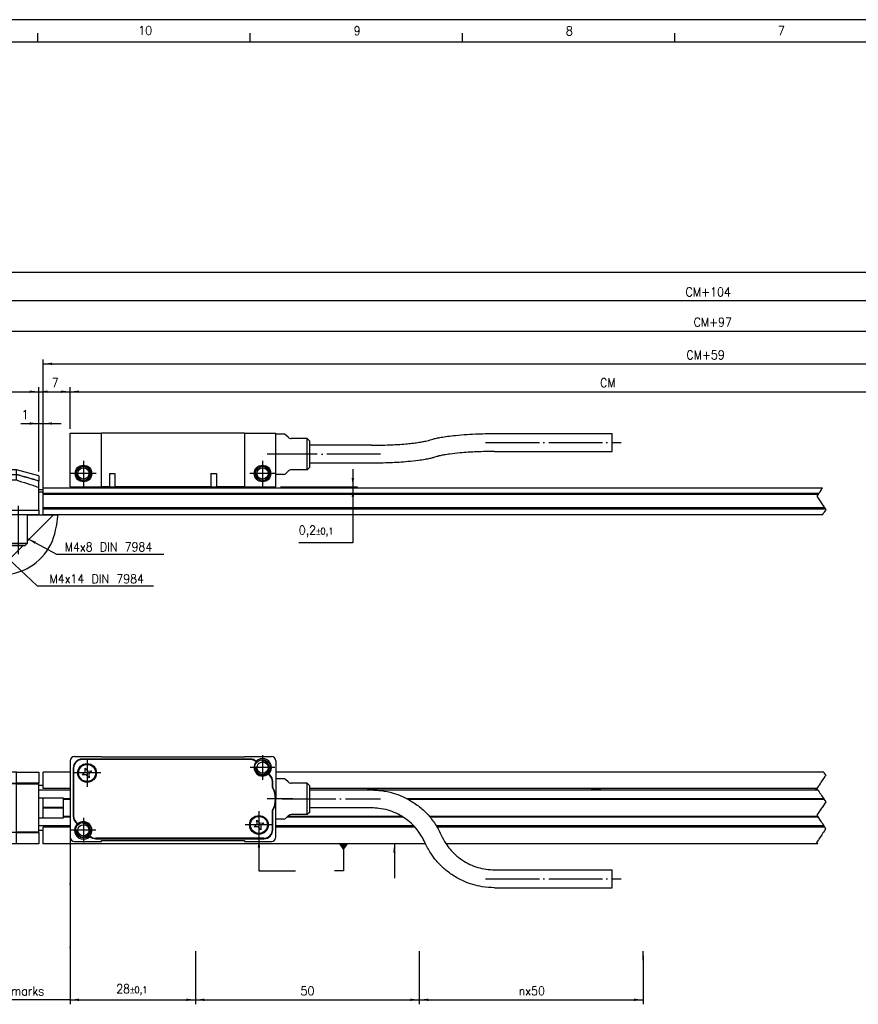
# Model space of a CAD drawing. Header units: millimetres. Extents: x -85 to 1903, y -72 to 348.
# Tile 3 of 9: x 25 to 212, y 128 to 348. Entities that reach past the tile are written whole.
import ezdxf

# ---------------------------------------------------------------- set-up
doc = ezdxf.new("R2010")
doc.units = ezdxf.units.MM
doc.linetypes.add('DOT_CENTER', pattern=[14, 12, -1, 0, -1])
doc.layers.add('1', color=7, linetype='Continuous')
doc.styles.add('CONVERTER_11', font='txt.shx', dxfattribs={"width": 0.9})
doc.dimstyles.new('ME10_DIM_16', dxfattribs={"dimtxt": 2, "dimasz": 2, "dimexe": 1, "dimexo": 1, "dimgap": 1, "dimtad": 1, "dimdsep": 46, "dimtxsty": 'CONVERTER_11', "dimsah": 1, "dimcen": 0.09, "dimclrd": 2, "dimclre": 2, "dimclrt": 2, "dimadec": 0, "dimazin": 0, "dimtfac": 1, "dimtdec": 4, "dimtix": 1, "dimtmove": 0, "dimatfit": 3, "dimfxl": 1, "dimtolj": 1, "dimtzin": 0, "dimarcsym": 0})
doc.dimstyles.new('ME10_DIM_17', dxfattribs={"dimtxt": 2, "dimasz": 2, "dimexe": 1, "dimexo": 1, "dimgap": 1, "dimtad": 1, "dimdsep": 46, "dimtxsty": 'CONVERTER_11', "dimsah": 1, "dimcen": 0.09, "dimclrd": 2, "dimclre": 2, "dimclrt": 2, "dimadec": 0, "dimazin": 0, "dimtfac": 1, "dimtdec": 4, "dimtix": 1, "dimtmove": 0, "dimatfit": 3, "dimfxl": 1, "dimtolj": 1, "dimtzin": 0, "dimarcsym": 0})
doc.dimstyles.new('ME10_DIM_18', dxfattribs={"dimtxt": 2, "dimasz": 2, "dimexe": 1, "dimexo": 1, "dimgap": 1, "dimtad": 1, "dimdsep": 46, "dimtxsty": 'CONVERTER_11', "dimsah": 1, "dimcen": 0.09, "dimclrd": 2, "dimclre": 2, "dimclrt": 2, "dimadec": 0, "dimazin": 0, "dimtfac": 1, "dimtdec": 4, "dimtix": 1, "dimtmove": 0, "dimatfit": 3, "dimfxl": 1, "dimtolj": 1, "dimtzin": 0, "dimarcsym": 0})
doc.dimstyles.new('ME10_DIM_19', dxfattribs={"dimtxt": 2, "dimasz": 2, "dimexe": 1, "dimexo": 1, "dimgap": 1, "dimtad": 1, "dimdsep": 46, "dimtxsty": 'CONVERTER_11', "dimsah": 1, "dimcen": 0.09, "dimclrd": 2, "dimclre": 2, "dimclrt": 2, "dimadec": 0, "dimazin": 0, "dimtfac": 1, "dimtdec": 4, "dimtix": 1, "dimtmove": 0, "dimatfit": 3, "dimfxl": 1, "dimtolj": 1, "dimtzin": 0, "dimarcsym": 0})
doc.dimstyles.new('ME10_DIM_22', dxfattribs={"dimtxt": 2, "dimasz": 2, "dimexe": 1, "dimexo": 1, "dimgap": 1, "dimtad": 1, "dimtih": 1, "dimtoh": 1, "dimdsep": 46, "dimtxsty": 'CONVERTER_11', "dimsah": 1, "dimcen": 0.09, "dimclrd": 2, "dimclre": 2, "dimclrt": 2, "dimadec": 0, "dimazin": 0, "dimtol": 1, "dimtp": 0.1, "dimtm": 0.1, "dimtfac": 0.75, "dimtdec": 0, "dimtix": 1, "dimtmove": 1, "dimatfit": 3, "dimfxl": 1, "dimtolj": 1, "dimtzin": 0, "dimarcsym": 0})
doc.dimstyles.new('ME10_DIM_23', dxfattribs={"dimtxt": 2, "dimasz": 2, "dimexe": 1, "dimexo": 1, "dimgap": 1, "dimtad": 1, "dimdsep": 46, "dimtxsty": 'CONVERTER_11', "dimsah": 1, "dimcen": 0.09, "dimclrd": 2, "dimclre": 2, "dimclrt": 2, "dimadec": 0, "dimazin": 0, "dimtfac": 1, "dimtdec": 4, "dimtix": 1, "dimtmove": 0, "dimatfit": 3, "dimfxl": 1, "dimtolj": 1, "dimtzin": 0, "dimarcsym": 0})
doc.dimstyles.new('ME10_DIM_24', dxfattribs={"dimtxt": 2, "dimasz": 2, "dimexe": 1, "dimexo": 1, "dimgap": 1, "dimtad": 1, "dimdsep": 46, "dimtxsty": 'CONVERTER_11', "dimsah": 1, "dimcen": 0.09, "dimclrd": 2, "dimclre": 2, "dimclrt": 2, "dimadec": 0, "dimazin": 0, "dimtfac": 1, "dimtdec": 4, "dimtix": 1, "dimtmove": 0, "dimatfit": 3, "dimfxl": 1, "dimtolj": 1, "dimtzin": 0, "dimarcsym": 0})
doc.dimstyles.new('ME10_DIM_25', dxfattribs={"dimtxt": 2, "dimasz": 2, "dimexe": 1, "dimexo": 1, "dimgap": 1, "dimtad": 1, "dimdsep": 46, "dimtxsty": 'CONVERTER_11', "dimsah": 1, "dimcen": 0.09, "dimclrd": 2, "dimclre": 2, "dimclrt": 2, "dimadec": 0, "dimazin": 0, "dimtfac": 1, "dimtdec": 4, "dimtix": 1, "dimtmove": 0, "dimatfit": 3, "dimfxl": 1, "dimtolj": 1, "dimtzin": 0, "dimarcsym": 0})
doc.dimstyles.new('ME10_DIM_26', dxfattribs={"dimtxt": 2, "dimasz": 2, "dimexe": 1, "dimexo": 1, "dimgap": 1, "dimtad": 1, "dimdsep": 46, "dimtxsty": 'CONVERTER_11', "dimsah": 1, "dimcen": 0.09, "dimclrd": 2, "dimclre": 2, "dimclrt": 2, "dimadec": 0, "dimazin": 0, "dimtfac": 1, "dimtdec": 4, "dimtix": 1, "dimtmove": 0, "dimatfit": 3, "dimfxl": 1, "dimtolj": 1, "dimtzin": 0, "dimarcsym": 0})
doc.dimstyles.new('ME10_DIM_40', dxfattribs={"dimtxt": 2, "dimasz": 2, "dimexe": 1, "dimexo": 1, "dimgap": 1, "dimtad": 1, "dimdsep": 46, "dimtxsty": 'CONVERTER_11', "dimsah": 1, "dimcen": 0.09, "dimclrd": 2, "dimclre": 2, "dimclrt": 2, "dimadec": 0, "dimazin": 0, "dimtol": 1, "dimtp": 0.1, "dimtm": 0.1, "dimtfac": 0.75, "dimtdec": 0, "dimtix": 1, "dimtmove": 0, "dimatfit": 3, "dimfxl": 1, "dimtolj": 1, "dimtzin": 0, "dimarcsym": 0})
doc.dimstyles.new('ME10_DIM_41', dxfattribs={"dimtxt": 2, "dimasz": 2, "dimexe": 1, "dimexo": 1, "dimgap": 1, "dimtad": 1, "dimdsep": 46, "dimtxsty": 'CONVERTER_11', "dimsah": 1, "dimcen": 0.09, "dimclrd": 2, "dimclre": 2, "dimclrt": 2, "dimadec": 0, "dimazin": 0, "dimtfac": 1, "dimtdec": 4, "dimtix": 1, "dimtmove": 0, "dimatfit": 3, "dimfxl": 1, "dimtolj": 1, "dimtzin": 0, "dimarcsym": 0})
doc.dimstyles.new('ME10_DIM_42', dxfattribs={"dimtxt": 2, "dimasz": 2, "dimexe": 1, "dimexo": 1, "dimgap": 1, "dimtad": 1, "dimdsep": 46, "dimtxsty": 'CONVERTER_11', "dimsah": 1, "dimcen": 0.09, "dimclrd": 2, "dimclre": 2, "dimclrt": 2, "dimadec": 0, "dimazin": 0, "dimtfac": 1, "dimtdec": 4, "dimtix": 1, "dimtmove": 0, "dimatfit": 3, "dimfxl": 1, "dimtolj": 1, "dimtzin": 0, "dimarcsym": 0})
doc.dimstyles.get("Standard").update_dxf_attribs({"dimtxt": 0.18, "dimasz": 0.18, "dimexe": 0.18, "dimexo": 0.0625, "dimgap": 0.09, "dimtad": 0, "dimtih": 1, "dimtoh": 1, "dimdec": 4, "dimzin": 0, "dimdsep": 46, "dimtxsty": 'Standard', "dimcen": 0.09, "dimadec": 0, "dimazin": 0, "dimtfac": 1, "dimtdec": 4, "dimtofl": 0, "dimtmove": 0, "dimatfit": 3, "dimfxl": 1, "dimtolj": 1, "dimtzin": 0, "dimarcsym": 0})

# ---------------------------------------------------------------- blocks, each defined once
blk = doc.blocks.new('CABEZA_REGLA_EXPOSED__4', base_point=(36, 243.6))
at = {"color": 7, "linetype": 'Continuous'}
for p, q in [((36, 243.6), (36, 255.6)), ((36, 255.6), (43, 255.6)), ((43, 243.6), (43, 255.6)), ((75, 255.6), (43, 255.6)), ((75, 255.6), (75, 243.6)), ((75, 255.6), (82, 255.6)), ((82, 255.4), (82, 255.6)), ((82, 246.4), (82, 255.4)), ((83.79, 255.4), (82, 255.4)), ((84.71, 254.69), (84.15, 255.25)), ((130.84, 255.52), (157.09, 255.52)), ((157.09, 251.54), (157.09, 255.52)), ((89, 254.4), (85.41, 254.4)), ((89.5, 253.9), (89, 254.4)), ((89, 247.4), (89, 254.4)), ((89.5, 253.9), (89.5, 247.9)), ((103.34, 252.9), (89.5, 252.9)), ((130.84, 251.52), (157.09, 251.52)), ((157.09, 251.52), (157.09, 251.54)), ((103.34, 248.9), (89.5, 248.9)), ((44.78, 246.6), (46.02, 246.6)), ((44.78, 246.6), (44.78, 243.6)), ((46.02, 246.6), (46.02, 243.6)), ((67.48, 246.6), (68.72, 246.6)), ((67.48, 246.6), (67.48, 243.6)), ((68.72, 246.6), (68.72, 243.6)), ((83.79, 246.4), (82, 246.4)), ((82, 243.6), (82, 246.4)), ((84.71, 247.11), (84.15, 246.55)), ((89, 247.4), (85.41, 247.4)), ((89.5, 247.9), (89, 247.4)), ((36, 243.6), (43, 243.6)), ((44.78, 243.6), (43, 243.6)), ((44.78, 243.6), (46.02, 243.6)), ((67.48, 243.6), (46.02, 243.6)), ((67.48, 243.6), (68.72, 243.6)), ((75, 243.6), (68.72, 243.6)), ((75, 243.6), (82, 243.6))]:
    blk.add_line(p, q, dxfattribs=at)
for centre, radius in [((39, 246.6), 1.85), ((39, 246.6), 1.6), ((39, 246.6), 1.25), ((79, 246.6), 1.85), ((79, 246.6), 1.6), ((79, 246.6), 1.25)]:
    blk.add_circle(centre, radius, dxfattribs=at)
for centre, radius, start, end in [((83.79, 254.9), 0.5, 45, 90), ((85.41, 255.4), 1, 225, 270), ((83.79, 246.9), 0.5, 270, 315), ((85.41, 246.4), 1, 90, 135)]:
    blk.add_arc(centre, radius, start, end, dxfattribs=at)
for points, knots in [([(116.46, 254.11), (116.66, 254.17), (117.11, 254.31), (117.92, 254.5), (119.01, 254.72), (120.42, 254.93), (122.36, 255.16), (124.64, 255.34), (127.04, 255.46), (129.1, 255.51), (130.32, 255.52), (130.84, 255.52)], [0, 0, 0, 0, 0.62921, 1.420102, 2.48505, 3.957263, 5.711348, 8.336658, 10.820159, 12.928802, 14.497554, 14.497554, 14.497554, 14.497554]), ([(103.34, 252.9), (104.18, 252.91), (105.68, 252.92), (107.65, 252.99), (109.36, 253.08), (110.86, 253.19), (112.22, 253.33), (113.42, 253.48), (114.47, 253.64), (115.39, 253.82), (116, 253.97), (116.33, 254.07), (116.46, 254.11)], [0, 0, 0, 0, 2.5135, 4.508223, 5.906104, 7.65506, 9.017423, 10.000152, 11.30886, 12.197549, 12.794715, 13.209831, 13.209831, 13.209831, 13.209831]), ([(130.84, 251.52), (130.01, 251.51), (128.5, 251.5), (126.54, 251.43), (124.8, 251.33), (122.97, 251.2), (121.18, 251), (119.71, 250.78), (118.8, 250.6), (118.18, 250.45), (117.86, 250.35), (117.72, 250.31)], [0, 0, 0, 0, 2.5135, 4.508223, 5.906104, 7.729569, 10.000007, 11.308715, 12.197405, 12.79457, 13.209686, 13.209686, 13.209686, 13.209686]), ([(117.72, 250.31), (117.52, 250.25), (117.07, 250.11), (116.27, 249.91), (115.18, 249.7), (113.55, 249.45), (111.61, 249.24), (109.67, 249.09), (107.82, 248.99), (105.77, 248.92), (104.21, 248.91), (103.34, 248.9)], [0, 0, 0, 0, 0.62921, 1.420102, 2.48505, 3.957263, 6.346511, 8.336639, 9.808427, 11.888346, 14.49754, 14.49754, 14.49754, 14.49754])]:
    blk.add_open_spline(points, degree=3, knots=knots, dxfattribs=at)
at = {"layer": '1', "color": 2, "linetype": 'DOT_CENTER'}
for p, q in [((128.84, 253.52), (159.09, 253.52)), ((85.79, 250.9), (80, 250.9)), ((105.34, 250.9), (83.41, 250.9)), ((39, 249.45), (39, 243.75)), ((79, 249.45), (79, 243.75)), ((41.85, 246.6), (36.15, 246.6)), ((81.85, 246.6), (76.15, 246.6))]:
    blk.add_line(p, q, dxfattribs=at)
at = {"layer": '1', "color": 30, "linetype": 'Continuous'}
for centre in [(39, 246.6), (79, 246.6)]:
    blk.add_arc(centre, 1.5, 175, 95, dxfattribs=at)
blk = doc.blocks.new('DIN7984_M4X8_TORNILLO__5', base_point=(22.5, 230.55))
at = {"color": 7, "linetype": 'Continuous'}
for p, q in [((22.5, 231.05), (22.5, 237.4)), ((26.5, 231.05), (26.5, 237.4)), ((22.5, 231.05), (26.5, 231.05)), ((23, 230.55), (22.5, 231.05)), ((26, 230.55), (26.5, 231.05)), ((26, 230.55), (23, 230.55))]:
    blk.add_line(p, q, dxfattribs=at)
at = {"layer": '1', "color": 2, "linetype": 'DOT_CENTER'}
blk.add_line((24.5, 228.55), (24.5, 239.4), dxfattribs=at)
blk.add_line((24.5, 228.55), (24.5, 239.4), dxfattribs=at)
blk = doc.blocks.new('DIN7984_M4X14_TORNILLO__6', base_point=(13.17, 230.55))
at = {"color": 7, "linetype": 'Continuous'}
for p, q in [((13.4, 247.35), (19.6, 247.35)), ((14.5, 231.05), (14.5, 237.4)), ((18.5, 231.05), (18.5, 237.4)), ((15, 230.55), (14.5, 231.05)), ((14.5, 231.05), (18.5, 231.05)), ((18, 230.55), (18.5, 231.05)), ((18, 230.55), (15, 230.55))]:
    blk.add_line(p, q, dxfattribs=at)
for centre, start, end in [((13.4, 246.95), 90, 125.5298), ((19.6, 246.95), 54.4728, 90)]:
    blk.add_arc(centre, 0.4, start, end, dxfattribs=at)
at = {"layer": '1', "color": 2, "linetype": 'DOT_CENTER'}
blk.add_line((16.5, 228.55), (16.5, 239.4), dxfattribs=at)
blk.add_line((16.5, 228.55), (16.5, 239.4), dxfattribs=at)
blk = doc.blocks.new('BRIDA_SUPERIOR__7', base_point=(11, 242.95))
at = {"color": 7, "linetype": 'Continuous'}
for p, q in [((12.65, 247.4), (11, 247.4)), ((11, 247.4), (11, 246.39)), ((11, 246.39), (24, 246.39)), ((11, 246.36), (11, 246.39)), ((11, 245.09), (11, 246.36)), ((24, 247.4), (20.35, 247.4)), ((29, 246.06), (24, 247.4)), ((24, 246.39), (24, 247.4)), ((11, 243.45), (11, 245.09)), ((29, 246.06), (29, 244.95)), ((29, 244.95), (29, 244.9)), ((29, 243.47), (29, 244.9)), ((11, 242.95), (11, 243.45)), ((29, 243.45), (29, 243.47)), ((29, 242.95), (29, 243.45))]:
    blk.add_line(p, q, dxfattribs=at)
for points, knots in [([(12.65, 247.4), (12.68, 247.39), (12.73, 247.38), (12.89, 247.34), (13.09, 247.29), (13.48, 247.21), (14.03, 247.1), (14.59, 247.02), (15.06, 246.97), (15.46, 246.93), (15.95, 246.9), (16.41, 246.9), (16.84, 246.9), (17.23, 246.91), (17.72, 246.95), (18.27, 247), (18.81, 247.08), (19.27, 247.16), (19.63, 247.23), (19.91, 247.29), (20.11, 247.34), (20.26, 247.38), (20.32, 247.39), (20.35, 247.4)], [0, 0, 0, 0, 0.077663, 0.184059, 0.468647, 0.712278, 1.389288, 2.124449, 2.415496, 2.818797, 3.316609, 3.891704, 4.194853, 4.597989, 5.089204, 5.657049, 6.244647, 6.724674, 7.072046, 7.326143, 7.600665, 7.693162, 7.78566, 7.78566, 7.78566, 7.78566]), ([(29, 244.95), (28.17, 245.19), (26.5, 245.67), (24.83, 246.15), (24, 246.39)], [0, 0, 0, 0, 2.602541, 5.205083, 5.205083, 5.205083, 5.205083])]:
    blk.add_open_spline(points, degree=3, knots=knots, dxfattribs=at)
blk = doc.blocks.new('BRIDA_INFERIOR__8', base_point=(11, 237.4))
at = {"color": 7, "linetype": 'Continuous'}
for p, q in [((11, 246.36), (24, 246.36)), ((11, 245.09), (11, 246.36)), ((24, 245.09), (24, 246.36)), ((24, 245.09), (11, 245.09)), ((11, 243.45), (11, 245.09)), ((29, 243.47), (29, 244.9)), ((11, 242.95), (11, 243.45)), ((11, 238.4), (11, 242.95)), ((29, 243.45), (29, 243.47)), ((29, 242.95), (29, 243.45)), ((29, 238.4), (29, 242.95)), ((11, 238.4), (29, 238.4)), ((11, 237.4), (11, 238.4)), ((29, 238.4), (29, 237.4)), ((29, 237.4), (11, 237.4))]:
    blk.add_line(p, q, dxfattribs=at)
blk.add_open_spline([(29, 244.9), (28.17, 245.15), (26.5, 245.63), (24.83, 246.11), (24, 246.36)], degree=3, knots=[0, 0, 0, 0, 2.603169, 5.206339, 5.206339, 5.206339, 5.206339], dxfattribs=at)
blk.add_open_spline([(29, 243.47), (28.17, 243.75), (26.5, 244.29), (24.83, 244.82), (24, 245.09)], degree=3, dxfattribs=at)
blk = doc.blocks.new('SUBC_BRIDA_EXPOSED_1__9', base_point=(11, 230.55))
for name, p in [('BRIDA_SUPERIOR__7', (11, 242.95)), ('BRIDA_INFERIOR__8', (11, 237.4)), ('DIN7984_M4X14_TORNILLO__6', (13.17, 230.55)), ('DIN7984_M4X8_TORNILLO__5', (22.5, 230.55))]:
    blk.add_blockref(name, p)
blk = doc.blocks.new('FLEJE_REGLA_EXPOSED_ABS_GUIADA_1__10', base_point=(29, 242.5))
at = {"color": 7, "linetype": 'Continuous'}
for p, q in [((29, 243), (30, 243)), ((29, 242.5), (30, 242.5))]:
    blk.add_line(p, q, dxfattribs=at)
at = {"color": 2, "linetype": 'DOT_CENTER'}
for p, q in [((203.72, 242.85), (203.49, 242.5)), ((203.76, 242.9), (203.72, 242.85)), ((203.82, 243), (203.76, 242.9)), ((203.82, 243), (203.82, 243))]:
    blk.add_line(p, q, dxfattribs=at)
blk = doc.blocks.new('PERFIL_ALTO_EXPOSED__11', base_point=(30, 237.4))
at = {"color": 7, "linetype": 'Continuous'}
for p, q in [((30, 243.4), (204.09, 243.4)), ((30, 243), (30, 243.4)), ((30, 242.16), (30, 243)), ((203.26, 242.16), (30, 242.16)), ((30, 241.9), (30, 242.16)), ((203.09, 241.9), (30, 241.9)), ((30, 238.9), (30, 241.9)), ((204.56, 238.9), (30, 238.9)), ((30, 238.64), (30, 238.9)), ((204.73, 238.64), (30, 238.64)), ((30, 237.4), (30, 238.64)), ((204.09, 237.4), (30, 237.4))]:
    blk.add_line(p, q, dxfattribs=at)
at = {"color": 2, "linetype": 'DOT_CENTER'}
for p, q in [((203.12, 241.95), (203.09, 241.9)), ((203.26, 242.16), (203.12, 241.95)), ((203.29, 242.2), (203.26, 242.16)), ((203.29, 242.2), (203.46, 242.45)), ((203.49, 242.5), (203.46, 242.45)), ((203.72, 242.85), (203.49, 242.5)), ((203.76, 242.9), (203.72, 242.85)), ((203.82, 243), (203.76, 242.9)), ((203.82, 243), (203.88, 243.08)), ((203.82, 243), (203.82, 243)), ((203.94, 243.18), (203.88, 243.08)), ((203.97, 243.22), (203.94, 243.18)), ((204.06, 243.36), (203.97, 243.22)), ((204.06, 243.36), (204.09, 243.4)), ((203.06, 241.85), (202.82, 241.5)), ((202.82, 241.5), (204.56, 238.9)), ((203.09, 241.9), (203.06, 241.85)), ((204.09, 237.4), (204.42, 237.9)), ((204.82, 238.5), (204.42, 237.9)), ((204.56, 238.9), (204.73, 238.64)), ((204.73, 238.64), (204.82, 238.5))]:
    blk.add_line(p, q, dxfattribs=at)
blk = doc.blocks.new('EXT_EXTA-1040__26', base_point=(11, 230.4))
for name, p in [('CABEZA_REGLA_EXPOSED__4', (36, 243.6)), ('SUBC_BRIDA_EXPOSED_1__9', (11, 230.55)), ('FLEJE_REGLA_EXPOSED_ABS_GUIADA_1__10', (29, 242.5)), ('PERFIL_ALTO_EXPOSED__11', (30, 237.4))]:
    blk.add_blockref(name, p)
blk = doc.blocks.new('*D123')
at = {"layer": '1', "color": 2, "linetype": 'Continuous'}
for p, q in [((11, 248.4), (11, 265.87)), ((11, 264.87), (29, 264.87)), ((29, 247.06), (29, 265.87))]:
    blk.add_line(p, q, dxfattribs=at)
at = {"layer": '1', "color": 2}
for points in [[(13, 265.13), (13, 264.6), (11, 264.87)], [(27, 264.6), (27, 265.13), (29, 264.87)]]:
    blk.add_solid(points, dxfattribs=at)
at = {"layer": '1', "color": 2, "insert": (18.8, 265.87), "char_height": 2, "attachment_point": 7, "rotation": 0.0001, "line_spacing_factor": 0.60024, "style": 'CONVERTER_11'}
blk.add_mtext('18', dxfattribs=at)
blk = doc.blocks.new('*D124')
at = {"layer": '1', "color": 2, "linetype": 'Continuous'}
for p, q in [((25, 257.76), (29, 257.76)), ((29, 247.06), (29, 258.76)), ((29, 257.76), (30, 257.76)), ((30, 244.4), (30, 258.76)), ((30, 257.76), (34, 257.76))]:
    blk.add_line(p, q, dxfattribs=at)
at = {"layer": '1', "color": 2}
for points in [[(27, 257.5), (27, 258.02), (29, 257.76)], [(32, 258.02), (32, 257.5), (30, 257.76)]]:
    blk.add_solid(points, dxfattribs=at)
at = {"layer": '1', "color": 2, "insert": (25.17, 258.76), "char_height": 2, "attachment_point": 7, "rotation": 0.0001, "line_spacing_factor": 0.60024, "style": 'CONVERTER_11'}
blk.add_mtext('1', dxfattribs=at)
blk = doc.blocks.new('*D125')
at = {"layer": '1', "color": 2, "linetype": 'Continuous'}
for p, q in [((29, 247.06), (29, 265.87)), ((29, 264.87), (36, 264.87)), ((36, 256.6), (36, 265.87))]:
    blk.add_line(p, q, dxfattribs=at)
at = {"layer": '1', "color": 2}
for points in [[(31, 265.13), (31, 264.6), (29, 264.87)], [(34, 264.6), (34, 265.13), (36, 264.87)]]:
    blk.add_solid(points, dxfattribs=at)
at = {"layer": '1', "color": 2, "insert": (31.9, 265.87), "char_height": 2, "attachment_point": 7, "rotation": 0.0001, "line_spacing_factor": 0.60024, "style": 'CONVERTER_11'}
blk.add_mtext('7', dxfattribs=at)
blk = doc.blocks.new('*D126')
at = {"layer": '1', "color": 2, "linetype": 'Continuous'}
for p, q in [((36, 256.6), (36, 265.87)), ((36, 264.87), (276, 264.87)), ((276, 256.6), (276, 265.87))]:
    blk.add_line(p, q, dxfattribs=at)
at = {"layer": '1', "color": 2}
for points in [[(38, 265.13), (38, 264.6), (36, 264.87)], [(274, 264.6), (274, 265.13), (276, 264.87)]]:
    blk.add_solid(points, dxfattribs=at)
at = {"layer": '1', "color": 2, "insert": (154.4, 265.87), "char_height": 2, "attachment_point": 7, "rotation": 0.0001, "line_spacing_factor": 0.60024, "style": 'CONVERTER_11'}
blk.add_mtext('CM', dxfattribs=at)
blk = doc.blocks.new('*D129')
at = {"layer": '1', "color": 2, "linetype": 'Continuous'}
for p, q in [((99.18, 247.6), (99.18, 231.14)), ((31, 243.4), (100.18, 243.4)), ((83, 243.6), (100.18, 243.6)), ((99.18, 231.14), (87.1, 231.14))]:
    blk.add_line(p, q, dxfattribs=at)
at = {"layer": '1', "color": 2}
for points in [[(98.91, 245.6), (99.44, 245.6), (99.18, 243.6)], [(99.44, 241.4), (98.91, 241.4), (99.18, 243.4)]]:
    blk.add_solid(points, dxfattribs=at)
at = {"layer": '1', "color": 2, "insert": (87.1, 232.34), "char_height": 2, "attachment_point": 7, "rotation": 0.0001, "line_spacing_factor": 0.60024, "style": 'CONVERTER_11'}
blk.add_mtext('\\C2;0,2\\C2;\\H1.5;{\\Fgdt;`}0,1', dxfattribs=at)
blk = doc.blocks.new('*D130')
at = {"layer": '1', "color": 2, "linetype": 'Continuous'}
for p, q in [((30, 242.9), (30, 272.09)), ((30, 271.09), (329, 271.09)), ((329, 244.4), (329, 272.09))]:
    blk.add_line(p, q, dxfattribs=at)
at = {"layer": '1', "color": 2}
for points in [[(32, 271.36), (32, 270.83), (30, 271.09)], [(327, 270.83), (327, 271.36), (329, 271.09)]]:
    blk.add_solid(points, dxfattribs=at)
at = {"layer": '1', "color": 2, "insert": (173.69, 272.09), "char_height": 2, "attachment_point": 7, "rotation": 0.0001, "line_spacing_factor": 0.60024, "style": 'CONVERTER_11'}
blk.add_mtext('CM+59', dxfattribs=at)
blk = doc.blocks.new('*D131')
at = {"layer": '1', "color": 2, "linetype": 'Continuous'}
for p, q in [((11, 246.09), (11, 279.4)), ((348, 246.09), (348, 279.4)), ((11, 278.4), (348, 278.4))]:
    blk.add_line(p, q, dxfattribs=at)
at = {"layer": '1', "color": 2}
for points in [[(13, 278.67), (13, 278.14), (11, 278.4)], [(346, 278.14), (346, 278.67), (348, 278.4)]]:
    blk.add_solid(points, dxfattribs=at)
at = {"layer": '1', "color": 2, "insert": (175.3, 279.4), "char_height": 2, "attachment_point": 7, "rotation": 0.0001, "line_spacing_factor": 0.60024, "style": 'CONVERTER_11'}
blk.add_mtext('CM+97', dxfattribs=at)
blk = doc.blocks.new('*D132')
at = {"layer": '1', "color": 2, "linetype": 'Continuous'}
for p, q in [((11, 248.4), (11, 286.15)), ((355.5, 244), (355.5, 286.15)), ((355.5, 285.15), (11, 285.15))]:
    blk.add_line(p, q, dxfattribs=at)
at = {"layer": '1', "color": 2}
for points in [[(13, 285.41), (13, 284.88), (11, 285.15)], [(353.5, 284.88), (353.5, 285.41), (355.5, 285.15)]]:
    blk.add_solid(points, dxfattribs=at)
at = {"layer": '1', "color": 2, "insert": (173.5, 286.15), "char_height": 2, "attachment_point": 7, "rotation": 0.0001, "line_spacing_factor": 0.60024, "style": 'CONVERTER_11'}
blk.add_mtext('CM+104', dxfattribs=at)
blk = doc.blocks.new('*D133')
at = {"layer": '1', "color": 2, "linetype": 'Continuous'}
for p, q in [((11, 246.09), (11, 292.57)), ((425, 248.4), (425, 292.57)), ((11, 291.57), (425, 291.57))]:
    blk.add_line(p, q, dxfattribs=at)
at = {"layer": '1', "color": 2}
for points in [[(13, 291.84), (13, 291.31), (11, 291.57)], [(423, 291.31), (423, 291.84), (425, 291.57)]]:
    blk.add_solid(points, dxfattribs=at)
at = {"layer": '1', "color": 2, "insert": (221.08, 292.57), "char_height": 2, "attachment_point": 7, "rotation": 0.0001, "line_spacing_factor": 0.60024, "style": 'CONVERTER_11'}
blk.add_mtext('LT:CM+174', dxfattribs=at)
blk = doc.blocks.new('DIN7984_M4X14_TORNILLO__69', base_point=(13, 168.4))
at = {"color": 7, "linetype": 'Continuous'}
for p, q in [((15.65, 173.4), (14.84, 171.9)), ((14.84, 171.9), (15.65, 170.4)), ((17.35, 173.4), (15.65, 173.4)), ((18.16, 171.9), (17.35, 173.4)), ((17.35, 170.4), (18.16, 171.9)), ((15.65, 170.4), (17.35, 170.4))]:
    blk.add_line(p, q, dxfattribs=at)
for start, end in [(0, 180), (180, 0)]:
    blk.add_arc((16.5, 171.9), 3.5, start, end, dxfattribs=at)
blk = doc.blocks.new('BRIDA_INFERIOR__70', base_point=(11, 163.9))
at = {"color": 7, "linetype": 'Continuous'}
for p, q in [((24, 179.9), (11, 179.9)), ((11, 179.9), (11, 177.4)), ((24, 177.4), (24, 179.9)), ((24, 179.9), (29, 179.9)), ((29, 179.9), (29, 177.4)), ((11, 177.4), (24, 177.4)), ((11, 177.3), (11, 177.4)), ((11, 166.5), (11, 177.3)), ((29, 177.4), (24, 177.4)), ((29, 177.3), (29, 177.4)), ((29, 166.5), (29, 177.3)), ((11, 166.4), (11, 166.5)), ((24, 166.4), (11, 166.4)), ((11, 166.4), (11, 163.9)), ((24, 166.4), (29, 166.4)), ((24, 163.9), (24, 166.4)), ((29, 166.4), (29, 166.5)), ((29, 166.4), (29, 163.9)), ((24, 163.9), (11, 163.9)), ((29, 163.9), (24, 163.9))]:
    blk.add_line(p, q, dxfattribs=at)
blk = doc.blocks.new('BRIDA_SUPERIOR__71', base_point=(11, 166.5))
at = {"color": 7, "linetype": 'Continuous'}
for p, q in [((24, 177.3), (11, 177.3)), ((11, 166.5), (11, 177.3)), ((24, 177.3), (29, 177.3)), ((24, 166.5), (24, 177.3)), ((29, 166.5), (29, 177.3)), ((11, 166.5), (24, 166.5)), ((29, 166.5), (24, 166.5))]:
    blk.add_line(p, q, dxfattribs=at)
blk.add_circle((16.5, 171.9), 3.85, dxfattribs=at)
at = {"layer": '1', "color": 2, "linetype": 'DOT_CENTER'}
for p, q in [((16.5, 176.75), (16.5, 167.05)), ((21.35, 171.9), (11.65, 171.9))]:
    blk.add_line(p, q, dxfattribs=at)
blk = doc.blocks.new('SUBC_BRIDA_EXPOSED_1__72', base_point=(11, 163.9))
for name, p in [('BRIDA_INFERIOR__70', (11, 163.9)), ('BRIDA_SUPERIOR__71', (11, 166.5)), ('DIN7984_M4X14_TORNILLO__69', (13, 168.4))]:
    blk.add_blockref(name, p)
blk = doc.blocks.new('FLEJE_REGLA_EXPOSED_ABS_GUIADA_1__73', base_point=(29, 166.9))
at = {"color": 7, "linetype": 'Continuous'}
for p, q in [((30, 176.9), (29, 176.9)), ((102.51, 176.05), (102.51, 176.2)), ((104.51, 176.05), (102.51, 176.05)), ((104.51, 176.2), (104.51, 176.05)), ((152.51, 176.2), (152.51, 176.05)), ((152.51, 176.05), (154.51, 176.05)), ((154.51, 176.05), (154.51, 176.2)), ((202.51, 176.2), (202.51, 176.05)), ((202.51, 176.05), (202.95, 176.05)), ((29, 175.9), (36, 175.9)), ((34.5, 174.1), (29, 174.1)), ((34.5, 173.9), (34.5, 174.1)), ((36, 173.9), (34.5, 173.9)), ((34.5, 173.9), (34.5, 173.85)), ((34.5, 173.85), (36, 173.85)), ((34.5, 169.95), (34.5, 173.85)), ((89.5, 175.9), (103.34, 175.9)), ((103.34, 175.9), (203.05, 175.9)), ((204.39, 173.9), (111.37, 173.9)), ((111.47, 173.85), (204.42, 173.85)), ((29, 169.7), (34.5, 169.7)), ((34.5, 169.95), (34.5, 169.9)), ((36, 169.95), (34.5, 169.95)), ((34.5, 169.7), (34.5, 169.9)), ((34.5, 169.9), (36, 169.9)), ((84.5, 169.9), (110.31, 169.9)), ((110.23, 169.95), (84.55, 169.95)), ((203.02, 169.95), (116.31, 169.95)), ((116.35, 169.9), (203.05, 169.9)), ((36, 167.9), (29, 167.9)), ((112.77, 167.9), (82, 167.9)), ((204.39, 167.9), (117.81, 167.9)), ((29, 166.9), (30, 166.9))]:
    blk.add_line(p, q, dxfattribs=at)
at = {"color": 2, "linetype": 'DOT_CENTER'}
for p, q in [((202.91, 176.38), (202.82, 176.25)), ((202.82, 176.25), (202.85, 176.2)), ((202.85, 176.2), (202.95, 176.05)), ((203.16, 176.75), (202.91, 176.38)), ((202.99, 176), (202.95, 176.05)), ((203.05, 175.9), (202.99, 176)), ((203.16, 176.75), (203.26, 176.9)), ((203.16, 176.75), (203.16, 176.75)), ((203.05, 175.9), (203.15, 175.75)), ((203.15, 175.75), (203.32, 175.5)), ((203.32, 175.5), (203.52, 175.2)), ((203.52, 175.2), (203.69, 174.95)), ((203.69, 174.95), (203.85, 174.7)), ((203.85, 174.7), (204.39, 173.9)), ((204.42, 173.85), (204.39, 173.9)), ((204.42, 173.85), (204.82, 173.25)), ((203.86, 171.8), (202.82, 170.25)), ((203.93, 171.9), (203.86, 171.8)), ((203.99, 172), (203.93, 171.9)), ((204.82, 173.25), (203.99, 172)), ((202.82, 170.25), (203.02, 169.95)), ((203.05, 169.9), (203.02, 169.95)), ((203.05, 169.9), (203.59, 169.1)), ((203.59, 169.1), (203.75, 168.85)), ((203.75, 168.85), (203.92, 168.6)), ((203.92, 168.6), (204.12, 168.3)), ((204.12, 168.3), (204.29, 168.05)), ((204.29, 168.05), (204.39, 167.9)), ((204.45, 167.8), (204.39, 167.9)), ((204.59, 167.6), (204.45, 167.8)), ((204.71, 167.42), (204.59, 167.6)), ((204.69, 167.05), (204.82, 167.25)), ((204.82, 167.25), (204.71, 167.42)), ((204.59, 166.9), (204.69, 167.05))]:
    blk.add_line(p, q, dxfattribs=at)
blk = doc.blocks.new('CABEZA_REGLA_EXPOSED__78', base_point=(36, 154.07))
at = {"color": 7, "linetype": 'Continuous'}
for p, q in [((37, 183.4), (43, 183.4)), ((76.27, 182.8), (38.7, 182.8)), ((76.27, 182.7), (38.7, 182.7)), ((43, 183.2), (43, 183.4)), ((75, 183.2), (43, 183.2)), ((75, 183.4), (81, 183.4)), ((75, 183.4), (75, 183.2)), ((36, 182.4), (36, 165.4)), ((36.7, 180.8), (36.7, 170.03)), ((36.8, 180.8), (36.8, 170.03)), ((39.35, 180.78), (39.97, 180.12)), ((39.38, 179.87), (39.35, 180.78)), ((82, 182.4), (82, 178.4)), ((38.72, 179.25), (39.38, 179.87)), ((39.63, 179.28), (38.72, 179.25)), ((40.25, 178.62), (39.63, 179.28)), ((39.97, 180.12), (40.88, 180.15)), ((40.88, 180.15), (40.22, 179.53)), ((40.22, 179.53), (40.25, 178.62)), ((80.64, 179.12), (80.27, 179.49)), ((80.41, 179.49), (80.71, 179.19)), ((83.79, 178.4), (82, 178.4)), ((82, 178.4), (82, 173.9)), ((84.71, 177.69), (84.15, 178.25)), ((81.2, 176.42), (81.2, 177.77)), ((81.3, 176.45), (81.3, 177.77)), ((89, 177.4), (85.41, 177.4)), ((89, 173.9), (89, 177.4)), ((89.5, 176.9), (89, 177.4)), ((89.5, 176.9), (89.5, 173.9)), ((82, 169.4), (82, 173.9)), ((89, 170.4), (89, 173.9)), ((89.5, 175.9), (103.34, 175.9)), ((89.5, 173.9), (89.5, 170.9)), ((103.34, 171.9), (89.5, 171.9)), ((81.2, 167), (81.2, 171.38)), ((81.3, 167), (81.3, 171.35)), ((82, 165.4), (82, 169.4)), ((83.79, 169.4), (82, 169.4)), ((84.71, 170.11), (84.15, 169.55)), ((89, 170.4), (85.41, 170.4)), ((89.5, 170.9), (89, 170.4)), ((37.59, 168.31), (37.29, 168.61)), ((37.73, 168.31), (37.36, 168.68)), ((77.12, 167.65), (77.78, 168.27)), ((78.03, 167.68), (77.12, 167.65)), ((77.75, 169.18), (78.37, 168.52)), ((77.78, 168.27), (77.75, 169.18)), ((78.65, 167.02), (78.03, 167.68)), ((78.37, 168.52), (79.28, 168.55)), ((79.28, 168.55), (78.62, 167.93)), ((78.62, 167.93), (78.65, 167.02)), ((79.3, 165.1), (41.73, 165.1)), ((41.73, 165), (79.3, 165)), ((37, 164.4), (43, 164.4)), ((43, 164.6), (75, 164.6)), ((43, 164.4), (43, 164.6)), ((75, 164.6), (75, 164.4)), ((75, 164.4), (81, 164.4)), ((130.84, 158.07), (157.09, 158.07)), ((157.09, 154.07), (157.09, 158.07)), ((130.84, 154.07), (157.09, 154.07))]:
    blk.add_line(p, q, dxfattribs=at)
for centre, radius in [((79, 180.9), 1.75), ((39.8, 179.7), 2.1), ((39.8, 179.7), 1.9), ((79, 180.9), 1.25), ((78.2, 168.1), 2.1), ((78.2, 168.1), 1.9), ((39, 166.9), 1.75), ((39, 166.9), 1.25)]:
    blk.add_circle(centre, radius, dxfattribs=at)
for centre, radius, start, end in [((37, 182.4), 1, 90, 180), ((38.7, 180.8), 2, 90, 180), ((38.7, 180.8), 1.9, 90, 180), ((76.27, 180.8), 2, 49.0546, 90), ((76.27, 180.8), 1.9, 46.1691, 90), ((79, 180.9), 2, 315, 135.1434), ((81, 182.4), 1, 0, 90), ((79, 180.9), 1.9, 138.0289, 311.983), ((79.3, 177.77), 1.9, 0, 45), ((79.3, 177.77), 2, 0, 45), ((83.79, 177.9), 0.5, 45, 90), ((77, 173.9), 4.9, 328.9973, 31.0027), ((77, 173.9), 5, 0, 30.6834), ((85.41, 178.4), 1, 225, 270), ((77, 173.9), 5, 329.3166, 0), ((38.7, 170.03), 2, 180, 225), ((38.7, 170.03), 1.9, 180, 225), ((83.79, 169.9), 0.5, 270, 315), ((85.41, 169.4), 1, 90, 135), ((39, 166.9), 2, 135, 315.1434), ((39, 166.9), 1.9, 318.0289, 131.983), ((37, 165.4), 1, 180, 270), ((41.73, 167), 1.9, 226.1691, 270), ((41.73, 167), 2, 229.0546, 270), ((79.3, 167), 2, 270, 0), ((79.3, 167), 1.9, 270, 0), ((81, 165.4), 1, 270, 0)]:
    blk.add_arc(centre, radius, start, end, dxfattribs=at)
for points, knots in [([(103.34, 175.9), (104.06, 175.87), (105.7, 175.81), (108.03, 175.31), (110.45, 174.42), (112.71, 173.2), (114.75, 171.63), (116.52, 169.79), (117.9, 167.89), (118.61, 166.43), (118.92, 165.79)], [0, 0, 0, 0, 2.15213, 4.940557, 7.08707, 9.865012, 12.629671, 14.762684, 17.509962, 19.631748, 19.631748, 19.631748, 19.631748]), ([(115.26, 164.18), (115.03, 164.66), (114.48, 165.78), (113.33, 167.36), (111.95, 168.74), (110.44, 169.86), (108.86, 170.73), (107.01, 171.43), (105.15, 171.83), (103.89, 171.88), (103.34, 171.9)], [0, 0, 0, 0, 1.617063, 3.710925, 5.820386, 7.452731, 9.336883, 11.223603, 13.362161, 15.011676, 15.011676, 15.011676, 15.011676]), ([(118.92, 165.79), (119.23, 165.17), (119.78, 164.06), (120.87, 162.63), (122.11, 161.34), (123.6, 160.19), (125.32, 159.24), (127.09, 158.57), (128.95, 158.15), (130.21, 158.1), (130.84, 158.07)], [0, 0, 0, 0, 2.090968, 3.710921, 5.340052, 7.452731, 9.336883, 11.223603, 13.117239, 15.011842, 15.011842, 15.011842, 15.011842]), ([(130.84, 154.07), (129.91, 154.11), (128.26, 154.19), (125.96, 154.74), (123.74, 155.55), (121.56, 156.72), (119.52, 158.27), (117.87, 159.95), (116.39, 161.9), (115.67, 163.36), (115.26, 164.18)], [0, 0, 0, 0, 2.789365, 4.940559, 7.087071, 9.865013, 12.315602, 14.762895, 16.887554, 19.631954, 19.631954, 19.631954, 19.631954])]:
    blk.add_open_spline(points, degree=3, knots=knots, dxfattribs=at)
at = {"layer": '1', "color": 2, "linetype": 'DOT_CENTER'}
for p, q in [((39.8, 182.8), (39.8, 176.6)), ((79, 183.65), (79, 178.15)), ((81.75, 180.9), (76.25, 180.9)), ((42.9, 179.7), (36.7, 179.7)), ((85.79, 173.9), (80, 173.9)), ((83.41, 173.9), (105.34, 173.9)), ((39, 169.65), (39, 164.15)), ((78.2, 171.2), (78.2, 165)), ((81.3, 168.1), (75.1, 168.1)), ((41.75, 166.9), (36.25, 166.9)), ((128.84, 156.07), (159.09, 156.07))]:
    blk.add_line(p, q, dxfattribs=at)
at = {"layer": '1', "color": 30, "linetype": 'Continuous'}
for centre in [(79, 180.9), (39, 166.9)]:
    blk.add_arc(centre, 1.5, 175, 95, dxfattribs=at)
blk = doc.blocks.new('PERFIL_ALTO_EXPOSED__79', base_point=(30, 163.9))
at = {"color": 7, "linetype": 'Continuous'}
for p, q in [((36, 179.9), (30, 179.9)), ((30, 176.9), (30, 179.9)), ((204.39, 179.9), (82, 179.9)), ((30, 176.2), (30, 176.9)), ((36, 176.2), (30, 176.2)), ((202.85, 176.2), (89.5, 176.2)), ((30, 172), (30, 174.1)), ((34.5, 172), (30, 172)), ((30, 171.9), (30, 172)), ((34.5, 171.9), (30, 171.9)), ((30, 171.8), (30, 171.9)), ((34.5, 171.8), (30, 171.8)), ((30, 169.7), (30, 171.8)), ((103.34, 171.9), (89.5, 171.9)), ((36, 167.6), (30, 167.6)), ((30, 166.9), (30, 167.6)), ((113.05, 167.6), (82, 167.6)), ((204.59, 167.6), (117.99, 167.6)), ((30, 163.9), (30, 166.9)), ((115.39, 163.9), (30, 163.9)), ((203.05, 163.9), (119.95, 163.9))]:
    blk.add_line(p, q, dxfattribs=at)
at = {"color": 2, "linetype": 'DOT_CENTER'}
for p, q in [((204.31, 178.47), (203.95, 177.93)), ((204.6, 178.91), (204.31, 178.47)), ((204.39, 179.9), (204.49, 179.75)), ((204.72, 179.4), (204.49, 179.75)), ((204.6, 178.91), (204.69, 179.05)), ((204.82, 179.25), (204.69, 179.05)), ((204.72, 179.4), (204.82, 179.25)), ((202.91, 176.38), (202.82, 176.25)), ((202.82, 176.25), (202.85, 176.2)), ((202.85, 176.2), (202.95, 176.05)), ((203.16, 176.75), (202.91, 176.38)), ((202.99, 176), (202.95, 176.05)), ((203.05, 175.9), (202.99, 176)), ((203.16, 176.75), (203.26, 176.9)), ((203.16, 176.75), (203.16, 176.75)), ((203.33, 177), (203.26, 176.9)), ((203.56, 177.35), (203.33, 177)), ((203.56, 177.35), (203.65, 177.49)), ((203.95, 177.93), (203.65, 177.49)), ((203.05, 175.9), (203.15, 175.75)), ((203.15, 175.75), (203.32, 175.5)), ((203.32, 175.5), (203.52, 175.2)), ((203.52, 175.2), (203.69, 174.95)), ((203.69, 174.95), (203.85, 174.7)), ((203.85, 174.7), (204.39, 173.9)), ((204.42, 173.85), (204.39, 173.9)), ((204.42, 173.85), (204.82, 173.25)), ((203.86, 171.8), (202.82, 170.25)), ((203.93, 171.9), (203.86, 171.8)), ((203.99, 172), (203.93, 171.9)), ((204.82, 173.25), (203.99, 172)), ((202.82, 170.25), (203.02, 169.95)), ((203.05, 169.9), (203.02, 169.95)), ((203.05, 169.9), (203.59, 169.1)), ((203.59, 169.1), (203.75, 168.85)), ((203.75, 168.85), (203.92, 168.6)), ((203.92, 168.6), (204.12, 168.3)), ((204.12, 168.3), (204.29, 168.05)), ((204.29, 168.05), (204.39, 167.9)), ((204.45, 167.8), (204.39, 167.9)), ((204.59, 167.6), (204.45, 167.8)), ((204.71, 167.42), (204.59, 167.6)), ((204.69, 167.05), (204.82, 167.25)), ((204.82, 167.25), (204.71, 167.42)), ((203.55, 165.33), (203.25, 164.89)), ((203.91, 165.87), (203.55, 165.33)), ((204.2, 166.31), (203.91, 165.87)), ((204.2, 166.31), (204.29, 166.45)), ((204.53, 166.8), (204.29, 166.45)), ((204.59, 166.9), (204.53, 166.8)), ((204.59, 166.9), (204.69, 167.05)), ((202.82, 164.25), (202.93, 164.4)), ((202.95, 164.05), (202.82, 164.25)), ((203.16, 164.75), (202.93, 164.4)), ((203.05, 163.9), (202.95, 164.05)), ((203.16, 164.75), (203.25, 164.89))]:
    blk.add_line(p, q, dxfattribs=at)
blk = doc.blocks.new('EXT_EXTA-1040__87', base_point=(11, 154.07))
for name, p in [('CABEZA_REGLA_EXPOSED__78', (36, 154.07)), ('SUBC_BRIDA_EXPOSED_1__72', (11, 163.9)), ('PERFIL_ALTO_EXPOSED__79', (30, 163.9)), ('FLEJE_REGLA_EXPOSED_ABS_GUIADA_1__73', (29, 166.9))]:
    blk.add_blockref(name, p)
blk = doc.blocks.new('*D145')
at = {"layer": '1', "color": 2, "linetype": 'Continuous'}
for p, q in [((36, 166.9), (36, 128.03)), ((64, 138.9), (64, 128.03)), ((36, 129.03), (64, 129.03))]:
    blk.add_line(p, q, dxfattribs=at)
at = {"layer": '1', "color": 2}
for points in [[(38, 129.29), (38, 128.76), (36, 129.03)], [(62, 128.76), (62, 129.29), (64, 129.03)]]:
    blk.add_solid(points, dxfattribs=at)
at = {"layer": '1', "color": 2, "insert": (46.31, 130.03), "char_height": 2, "attachment_point": 7, "rotation": 0.0001, "line_spacing_factor": 0.60024, "style": 'CONVERTER_11'}
blk.add_mtext('\\C2;28\\C2;\\H1.5;{\\Fgdt;`}0,1', dxfattribs=at)
blk = doc.blocks.new('*D146')
at = {"layer": '1', "color": 2, "linetype": 'Continuous'}
for p, q in [((64, 138.9), (64, 128.03)), ((114, 138.9), (114, 128.03)), ((64, 129.03), (114, 129.03))]:
    blk.add_line(p, q, dxfattribs=at)
at = {"layer": '1', "color": 2}
for points in [[(66, 129.29), (66, 128.76), (64, 129.03)], [(112, 128.76), (112, 129.29), (114, 129.03)]]:
    blk.add_solid(points, dxfattribs=at)
at = {"layer": '1', "color": 2, "insert": (87.5, 130.03), "char_height": 2, "attachment_point": 7, "rotation": 0.0001, "line_spacing_factor": 0.60024, "style": 'CONVERTER_11'}
blk.add_mtext('50', dxfattribs=at)
blk = doc.blocks.new('*D147')
at = {"layer": '1', "color": 2, "linetype": 'Continuous'}
for p, q in [((114, 138.9), (114, 128.03)), ((164, 138.9), (164, 128.03)), ((114, 129.03), (164, 129.03))]:
    blk.add_line(p, q, dxfattribs=at)
at = {"layer": '1', "color": 2}
for points in [[(116, 129.29), (116, 128.76), (114, 129.03)], [(162, 128.76), (162, 129.29), (164, 129.03)]]:
    blk.add_solid(points, dxfattribs=at)
at = {"layer": '1', "color": 2, "insert": (136.22, 130.03), "char_height": 2, "attachment_point": 7, "rotation": 0.0001, "line_spacing_factor": 0.60024, "style": 'CONVERTER_11'}
blk.add_mtext('\\C2;nx\\C2;50', dxfattribs=at)
blk = doc.blocks.new('_A2', base_point=(504.09, -67.04))
at = {"layer": '1', "color": 2, "linetype": 'Continuous'}
for p, q in [((509.09, 347.96), (-84.91, 347.96)), ((28.82, 342.96), (28.82, 344.96)), ((76.24, 342.96), (76.24, 344.96)), ((123.66, 342.96), (123.66, 344.96)), ((171.07, 342.96), (171.07, 344.96))]:
    blk.add_line(p, q, dxfattribs=at)
at = {"layer": '1', "color": 7, "linetype": 'Continuous'}
blk.add_line((504.09, 342.96), (-64.91, 342.96), dxfattribs=at)
at = {"layer": '1', "color": 2, "char_height": 2, "attachment_point": 4, "line_spacing_factor": 1.20048, "style": 'CONVERTER_11'}
for s, insert in [('10', (51.25, 345.55)), ('9', (99.37, 345.49)), ('8', (146.76, 345.46)), ('7', (194.12, 345.51))]:
    blk.add_mtext(s, dxfattribs=dict(at, insert=insert))
blk = doc.blocks.new('Alzado1', base_point=(168, 243))
at = {"layer": '1', "linetype": 'Continuous'}
h = blk.add_hatch(dxfattribs=at)
h.set_pattern_fill('_USER', color=3, scale=5, angle=45, pattern_type=0)
h.set_pattern_definition([(45, (0, 0), (-3.53553, 3.53553), [])])
edge = h.paths.add_edge_path()
edge.add_line((11, 237.4), (14.5, 237.4))
edge.add_line((14.5, 237.4), (14.5, 231.05))
edge.add_line((14.5, 231.05), (15, 230.55))
edge.add_line((15, 230.55), (18, 230.55))
edge.add_line((18, 230.55), (18.5, 231.05))
edge.add_line((18.5, 231.05), (18.5, 237.4))
edge.add_line((18.5, 237.4), (22.5, 237.4))
edge.add_line((22.5, 237.4), (22.5, 231.05))
edge.add_line((22.5, 231.05), (23, 230.55))
edge.add_line((23, 230.55), (26, 230.55))
edge.add_line((26, 230.55), (26.5, 231.05))
edge.add_line((26.5, 231.05), (26.5, 237.4))
edge.add_line((26.5, 237.4), (33.345, 237.4))
edge.add_spline(control_points=[(33.345, 237.4), (33.026, 235.092), (32.387, 230.473), (27.694, 225.525), (22.021, 223.705), (15.867, 224.373), (10.429, 229.726), (10.809, 234.84), (11, 237.4)], knot_values=[0, 0, 0, 0, 6.8599395, 13.7300017, 19.0567735, 24.2836805, 31.674661, 39.0833895, 39.0833895, 39.0833895, 39.0833895], degree=3, periodic=0)
at = {"layer": '1', "color": 7, "linetype": 'Continuous'}
for p, q in [((26.5, 231.05), (26.5, 237.4)), ((26.5, 237.4), (33.345, 237.4)), ((26, 230.55), (26.5, 231.05)), ((23, 230.55), (26, 230.55))]:
    blk.add_line(p, q, dxfattribs=at)
blk.add_open_spline([(11, 237.4), (10.809, 234.84), (10.429, 229.726), (15.867, 224.373), (22.021, 223.705), (27.694, 225.525), (32.387, 230.473), (33.026, 235.092), (33.345, 237.4)], degree=3, knots=[0, 0, 0, 0, 7.4087285, 14.7997089, 20.0266159, 25.3533877, 32.2234499, 39.0833895, 39.0833895, 39.0833895, 39.0833895], dxfattribs=at)
at = {"layer": '1', "color": 2}
blk.add_solid([(28.382, 231.354), (28.129, 230.892), (26.5, 232.081)], dxfattribs=at)
blk.add_blockref('EXT_EXTA-1040__26', (11, 230.4))
at = {"layer": '1', "color": 2, "style": 'CONVERTER_11', "width": 0.9}
for s, p in [('M4x8 DIN 7984', (34.801, 229.208)), ('M4x14 DIN 7984', (31.402, 222.071))]:
    blk.add_text(s, height=2, dxfattribs=at).set_placement(p)
at = {"layer": '1'}
for base, p1, p2, text, dimstyle, picture, middle in [((11, 291.575), (425, 247.4), (11, 245.089), 'LT:CM+174', 'ME10_DIM_26', '*D133', (228.107, 293.575)), ((355.5, 285.146), (11, 247.4), (355.5, 243), 'CM+104', 'ME10_DIM_25', '*D132', (178.304, 287.146)), ((30, 271.093), (329, 243.4), (30, 241.9), 'CM+59', 'ME10_DIM_23', '*D130', (177.885, 273.093)), ((36, 264.866), (276, 255.6), (36, 255.6), 'CM', 'ME10_DIM_19', '*D126', (156, 266.866))]:
    dim = blk.add_linear_dim(base=base, p1=p1, p2=p2, text=text, dimstyle=dimstyle, dxfattribs=at)
    dim.commit()
    dim.dimension.update_dxf_attribs({"geometry": picture, "text_midpoint": middle, "text_rotation": 0.00014})
dim = blk.add_aligned_dim(p1=(348, 245.089), p2=(11, 245.089), distance=-33.314, text='CM+97', dimstyle='ME10_DIM_24', dxfattribs=at)
dim.commit()
dim.dimension.update_dxf_attribs({"geometry": '*D131', "text_midpoint": (179.5, 280.402), "text_rotation": 0.00014})
for base, p1, p2, dimstyle, picture, middle in [((11, 264.866), (29, 246.06), (11, 247.4), 'ME10_DIM_16', '*D123', (20, 266.866)), ((29, 264.866), (36, 255.6), (29, 246.06), 'ME10_DIM_18', '*D125', (32.5, 266.866)), ((29, 257.759), (30, 243.4), (29, 246.06), 'ME10_DIM_17', '*D124', (25.468, 259.759))]:
    dim = blk.add_linear_dim(base=base, p1=p1, p2=p2, dimstyle=dimstyle, dxfattribs=at)
    dim.commit()
    dim.dimension.update_dxf_attribs({"geometry": picture, "text_midpoint": middle, "text_rotation": 0.00014})
dim = blk.add_linear_dim(base=(99.178, 243.6), p1=(30, 243.4), p2=(82, 243.6), angle=90, dimstyle='ME10_DIM_22', dxfattribs=at)
dim.commit()
dim.dimension.update_dxf_attribs({"geometry": '*D129', "text_midpoint": (91.14, 233.239), "dimtype": 160, "text_rotation": 0.00014})
at = {"layer": '1', "color": 2, "linetype": 'Continuous', "has_arrowhead": 0}
for points in [[(18.5, 231.05), (28.665, 221.477), (54.665, 221.477)], [(26.5, 232.081), (32.976, 228.547), (56.976, 228.547)]]:
    blk.add_leader(points, dimstyle='Standard', dxfattribs=at)
blk = doc.blocks.new('Superior1', base_point=(168, 168.746))
at = {"layer": '1', "color": 2, "linetype": 'DOT_CENTER'}
for p, q in [((36, 167.9), (36, 137.9)), ((64, 139.9), (64, 137.9)), ((114, 139.9), (114, 137.9)), ((164, 137.9), (164, 139.9))]:
    blk.add_line(p, q, dxfattribs=at)
at = {"layer": '1', "color": 2}
for points in [[(78.463, 163), (77.937, 163), (78.2, 165)], [(97.08, 162.4), (98.141, 163.9), (96.02, 163.9)], [(108.714, 161.9), (108.187, 161.9), (108.45, 163.9)]]:
    blk.add_solid(points, dxfattribs=at)
blk.add_blockref('EXT_EXTA-1040__87', (11, 154.07))
at = {"layer": '1', "color": 2, "style": 'CONVERTER_11', "width": 0.9}
blk.add_text('Io/ Reference marks', height=2, dxfattribs=at).set_placement((3.845, 129.988))
at = {"layer": '1'}
for base, p1, p2, dimstyle, picture, middle in [((36, 129.027), (64, 139.9), (36, 167.9), 'ME10_DIM_40', '*D145', (50, 131.027)), ((64, 129.027), (114, 139.9), (64, 139.9), 'ME10_DIM_41', '*D146', (89, 131.027))]:
    dim = blk.add_linear_dim(base=base, p1=p1, p2=p2, dimstyle=dimstyle, dxfattribs=at)
    dim.commit()
    dim.dimension.update_dxf_attribs({"geometry": picture, "text_midpoint": middle, "text_rotation": 0.00014})
dim = blk.add_linear_dim(base=(114, 129.027), p1=(164, 139.9), p2=(114, 139.9), dimstyle='ME10_DIM_42', override={"dimpost": 'nx<>'}, dxfattribs=at)
dim.commit()
dim.dimension.update_dxf_attribs({"geometry": '*D147', "text_midpoint": (139, 131.027), "text_rotation": 0.00014})
at = {"layer": '1', "color": 2, "linetype": 'Continuous', "has_arrowhead": 0}
for points in [[(78.2, 165), (78.2, 157.872), (86.38, 157.872)], [(97.08, 163.9), (97.08, 157.872), (95.08, 157.872)], [(108.45, 163.9), (108.45, 156.197)], [(36, 129.027), (3.358, 129.027)]]:
    blk.add_leader(points, dimstyle='Standard', dxfattribs=at)

msp = doc.modelspace()

# ---------------------------------------------------------------- block references
for name, p in [('_A2', (504.09, -67.04)), ('Alzado1', (168, 243)), ('Superior1', (168, 168.75))]:
    msp.add_blockref(name, p)

doc.saveas('drawing.dxf')
